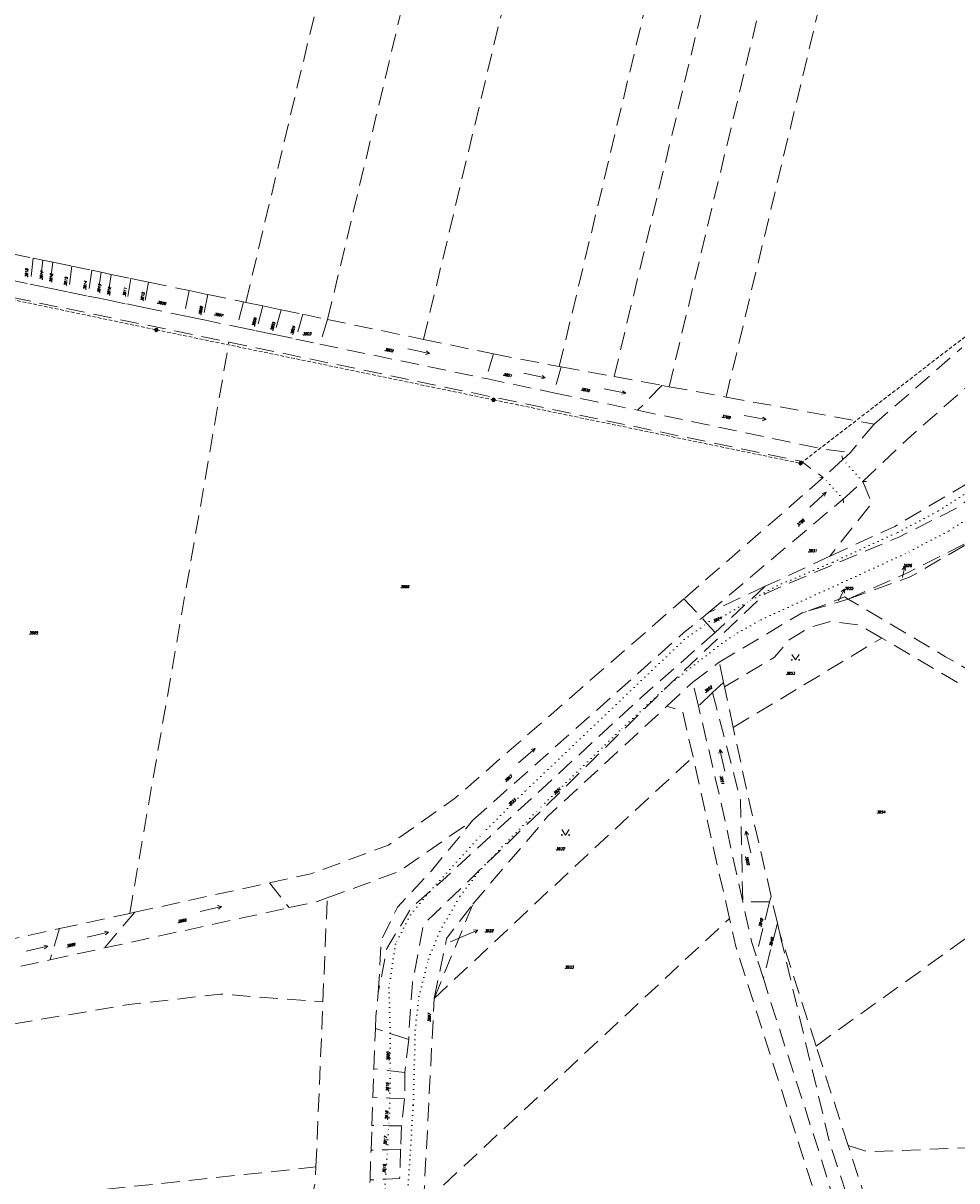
# Model space of a CAD drawing. Header units: metres. Extents: x -626722 to -621116, y -1178216 to -1174550.
# Tile 57 of 86: x -623183 to -622928, y -1177788 to -1177473. Entities that reach past the tile are written whole.
import ezdxf
from ezdxf.enums import TextEntityAlignment as Align

# ---------------------------------------------------------------- set-up
doc = ezdxf.new("R2010")
doc.units = ezdxf.units.M
doc.header["$MEASUREMENT"] = 0
doc.linetypes.add('DASHEDX2', pattern=[1.5, 1, -0.5])
doc.linetypes.add('DOT', pattern=[0.25, 0, -0.25])
doc.layers.add('8_kat_KN_Elektřina', color=172, linetype='DASHEDX2')
for name, color, linetype, lineweight in [('8_kat_KN_Hranice parcel', 200, 'DASHEDX2', 25), ('8_kat_KN_PČ popisy', 210, 'Continuous', 0), ('8_kat_KN_Slučkové čáry', 200, 'DOT', 25), ('8_kat_KN_Značky kultur', 7, 'Continuous', 0), ('8_kat_KN_Čísla parcel', 200, 'Continuous', 25)]:
    doc.layers.add(name, color=color, linetype=linetype, lineweight=lineweight)
doc.styles.add('Style-ITALICS', font='ITALICS.shx')

# ---------------------------------------------------------------- blocks, each defined once
blk = doc.blocks.new('1029_81')
at = {"layer": '8_kat_KN_PČ popisy', "color": 6, "linetype": 'Continuous', "lineweight": 0}
for p, q in [((0, 0), (2.76, 1.17)), ((2.76, 1.17), (1.64, 1.24)), ((2.76, 1.17), (2.04, 0.32))]:
    blk.add_line(p, q, dxfattribs=at)
blk = doc.blocks.new('1029_144')
at = {"layer": '8_kat_KN_PČ popisy', "color": 6, "linetype": 'Continuous', "lineweight": 0}
for p, q in [((0, 0), (1.36, 2.67)), ((1.36, 2.67), (0.46, 2.01)), ((1.36, 2.67), (1.35, 1.55))]:
    blk.add_line(p, q, dxfattribs=at)
blk = doc.blocks.new('1029_174')
at = {"layer": '8_kat_KN_PČ popisy', "color": 6, "linetype": 'Continuous', "lineweight": 0}
for p, q in [((0.62, 2.93), (-0.07, 2.06)), ((0, 0), (0.62, 2.93)), ((0.62, 2.93), (0.91, 1.85))]:
    blk.add_line(p, q, dxfattribs=at)
blk = doc.blocks.new('8.02_39')
at = {"layer": '8_kat_KN_Značky kultur', "color": 7, "linetype": 'Continuous', "lineweight": 13}
for p, q in [((-0.67, 2.94), (-0.94, 1.88)), ((0.68, -2.9), (-0.67, 2.94)), ((-0.67, 2.94), (0.04, 2.1))]:
    blk.add_line(p, q, dxfattribs=at)
blk = doc.blocks.new('3.14')
at = {"layer": '8_kat_KN_Značky kultur', "color": 7, "linetype": 'Continuous', "lineweight": 13, "flags": 128}
blk.add_lwpolyline([(-1, 1.5), (0, 0), (1, 1.5)], dxfattribs=at)
at = {"layer": '8_kat_KN_Značky kultur', "color": 7, "linetype": 'Continuous', "lineweight": 13}
for centre in [(-1, 0), (1, 0)]:
    blk.add_circle(centre, 0.1, dxfattribs=at)
blk = doc.blocks.new('8.02_44')
at = {"layer": '8_kat_KN_Značky kultur', "color": 7, "linetype": 'Continuous', "lineweight": 13}
for p, q in [((-2.18, -2.04), (2.21, 2.05)), ((2.21, 2.05), (1.16, 1.75)), ((2.21, 2.05), (1.84, 1.02))]:
    blk.add_line(p, q, dxfattribs=at)
blk = doc.blocks.new('8.02_45')
at = {"layer": '8_kat_KN_Značky kultur', "color": 7, "linetype": 'Continuous', "lineweight": 13}
for p, q in [((-2.94, 0.51), (2.97, -0.53)), ((2.97, -0.53), (2.1, 0.13)), ((2.97, -0.53), (1.92, -0.86))]:
    blk.add_line(p, q, dxfattribs=at)
blk = doc.blocks.new('8.02_1')
at = {"layer": '8_kat_KN_Značky kultur', "color": 7, "linetype": 'Continuous', "lineweight": 13}
for p, q in [((-2.92, 0.61), (2.95, -0.64)), ((2.95, -0.64), (2.1, 0.06)), ((2.95, -0.64), (1.89, -0.92))]:
    blk.add_line(p, q, dxfattribs=at)
blk = doc.blocks.new('8.02_47')
at = {"layer": '8_kat_KN_Značky kultur', "color": 7, "linetype": 'Continuous', "lineweight": 13}
for p, q in [((-2.25, -1.96), (2.28, 1.97)), ((2.28, 1.97), (1.22, 1.71)), ((2.28, 1.97), (1.87, 0.95))]:
    blk.add_line(p, q, dxfattribs=at)
blk = doc.blocks.new('8.02_42')
at = {"layer": '8_kat_KN_Značky kultur', "color": 7, "linetype": 'Continuous', "lineweight": 13}
for p, q in [((-2.9, -0.68), (2.94, 0.67)), ((2.94, 0.67), (1.88, 0.94)), ((2.94, 0.67), (2.1, -0.04))]:
    blk.add_line(p, q, dxfattribs=at)
blk = doc.blocks.new('4.20_1')
at = {"layer": '8_kat_KN_Slučkové čáry', "color": 7, "linetype": 'Continuous', "lineweight": 0}
blk.add_line((1, 0), (0, 0), dxfattribs=at)
blk = doc.blocks.new('4.20_9')
at = {"layer": '8_kat_KN_Slučkové čáry', "color": 7, "linetype": 'Continuous', "lineweight": 0}
blk.add_line((-0.99, -0.12), (0, 0), dxfattribs=at)
blk = doc.blocks.new('4.20_11')
at = {"layer": '8_kat_KN_Slučkové čáry', "color": 7, "linetype": 'Continuous', "lineweight": 0}
blk.add_line((-0.31, 0.95), (0, 0), dxfattribs=at)
blk = doc.blocks.new('4.20_14')
at = {"layer": '8_kat_KN_Slučkové čáry', "color": 7, "linetype": 'Continuous', "lineweight": 0}
blk.add_line((0.09, -1), (0, 0), dxfattribs=at)
blk = doc.blocks.new('6.01')
at = {"layer": '8_kat_KN_Elektřina', "color": 7, "linetype": 'Continuous', "lineweight": 13}
for radius in [0.5, 0.4, 0.3, 0.2, 0.1]:
    blk.add_circle((0, 0), radius, dxfattribs=at)

msp = doc.modelspace()

# ---------------------------------------------------------------- linework, layer by layer
at = {"layer": '8_kat_KN_Elektřina', "lineweight": 13}
for p, q in [((-623209.38, -1177543.09), (-623146.5, -1177556.31)), ((-622971.03, -1177592.66), (-622906.35, -1177542.87)), ((-623146.5, -1177556.31), (-623054.67, -1177575.37)), ((-623054.67, -1177575.37), (-622971.03, -1177592.66))]:
    msp.add_line(p, q, dxfattribs=at)
at = {"layer": '8_kat_KN_Hranice parcel', "lineweight": 13, "ltscale": 5}
for p, q in [((-623185.84, -1177535.56), (-623180.07, -1177536.76)), ((-623180.07, -1177536.76), (-623180.82, -1177543.87)), ((-623180.07, -1177536.76), (-623177.42, -1177537.32)), ((-623177.42, -1177537.32), (-623178.23, -1177544.4)), ((-623177.42, -1177537.32), (-623174.67, -1177537.89)), ((-623174.67, -1177537.89), (-623175.57, -1177544.95)), ((-623174.67, -1177537.89), (-623169.53, -1177538.96)), ((-623169.53, -1177538.96), (-623170.42, -1177546)), ((-623169.53, -1177538.96), (-623164.09, -1177540.09)), ((-623186.53, -1177542.7), (-623180.82, -1177543.87)), ((-623164.09, -1177540.09), (-623165.12, -1177547.09)), ((-623164.09, -1177540.09), (-623161.5, -1177540.63)), ((-623161.5, -1177540.63), (-623162.54, -1177547.62)), ((-623161.5, -1177540.63), (-623158.77, -1177541.2)), ((-623158.77, -1177541.2), (-623159.88, -1177548.17)), ((-623158.77, -1177541.2), (-623153.41, -1177542.31)), ((-623153.41, -1177542.31), (-623154.56, -1177549.26)), ((-623153.41, -1177542.31), (-623148.62, -1177543.31)), ((-623180.82, -1177543.87), (-623178.23, -1177544.4)), ((-623178.23, -1177544.4), (-623175.57, -1177544.95)), ((-623175.57, -1177544.95), (-623170.42, -1177546)), ((-623148.62, -1177543.31), (-623149.88, -1177550.22)), ((-623148.62, -1177543.31), (-623137.54, -1177545.62)), ((-623137.54, -1177545.62), (-623138.94, -1177552.48)), ((-623137.54, -1177545.62), (-623132.43, -1177546.68)), ((-623170.42, -1177546), (-623165.12, -1177547.09)), ((-623165.12, -1177547.09), (-623162.54, -1177547.62)), ((-623162.54, -1177547.62), (-623159.88, -1177548.17)), ((-623159.88, -1177548.17), (-623154.56, -1177549.26)), ((-623132.43, -1177546.68), (-623133.94, -1177553.52)), ((-623132.43, -1177546.68), (-623122.78, -1177548.69)), ((-623122.78, -1177548.69), (-623124.5, -1177555.48)), ((-623122.78, -1177548.69), (-623122.15, -1177548.82)), ((-623122.15, -1177548.82), (-623117.45, -1177549.8)), ((-623154.56, -1177549.26), (-623149.88, -1177550.22)), ((-623117.45, -1177549.8), (-623119.3, -1177556.57)), ((-623117.45, -1177549.8), (-623112.48, -1177550.83)), ((-623112.48, -1177550.83), (-623114.36, -1177557.59)), ((-623112.48, -1177550.83), (-623106.57, -1177552.06)), ((-623106.57, -1177552.06), (-623108.55, -1177558.8)), ((-623106.57, -1177552.06), (-623099.85, -1177553.46)), ((-623138.94, -1177552.48), (-623133.94, -1177553.52)), ((-623133.94, -1177553.52), (-623124.5, -1177555.48)), ((-623099.85, -1177553.46), (-623101.95, -1177560.18)), ((-623099.85, -1177553.46), (-623073.72, -1177558.9)), ((-623124.5, -1177555.48), (-623119.3, -1177556.57)), ((-623119.3, -1177556.57), (-623114.36, -1177557.59)), ((-623114.36, -1177557.59), (-623108.55, -1177558.8)), ((-623153.76, -1177715.26), (-623126.73, -1177559.64)), ((-623108.55, -1177558.8), (-623101.95, -1177560.18)), ((-623101.95, -1177560.18), (-623056.68, -1177569.6)), ((-623073.72, -1177558.9), (-623054.65, -1177562.87)), ((-622951.04, -1177581.99), (-622927.13, -1177561.23)), ((-623054.65, -1177562.87), (-623056.68, -1177569.6)), ((-623054.65, -1177562.87), (-623036.75, -1177566.32)), ((-623036.24, -1177566.41), (-623038.31, -1177573.43)), ((-623036.75, -1177566.32), (-623036.24, -1177566.41)), ((-623036.24, -1177566.41), (-623021.81, -1177569.05)), ((-623056.68, -1177569.6), (-623038.31, -1177573.43)), ((-623021.81, -1177569.05), (-623008.82, -1177571.43)), ((-623038.31, -1177573.43), (-623015.42, -1177578.21)), ((-623008.82, -1177571.43), (-623015.42, -1177578.21)), ((-623008.82, -1177571.43), (-623006.83, -1177571.79)), ((-623006.83, -1177571.79), (-622991.36, -1177574.62)), ((-622991.36, -1177574.62), (-622951.04, -1177581.99)), ((-622951.04, -1177581.99), (-622957.49, -1177589.72)), ((-622957.49, -1177589.72), (-622959.53, -1177591.61)), ((-622959.53, -1177591.61), (-622964.86, -1177596.53)), ((-622964.86, -1177596.53), (-623002.82, -1177629.58)), ((-622959.48, -1177602.42), (-622954.11, -1177597.6)), ((-622996.22, -1177633.42), (-622959.48, -1177602.42)), ((-622963.04, -1177617.93), (-622980.69, -1177626.17)), ((-622980.69, -1177626.17), (-622996.22, -1177633.42)), ((-623002.82, -1177629.58), (-622997.94, -1177634.8)), ((-622968.93, -1177632.88), (-622958.08, -1177629.65)), ((-622997.94, -1177634.8), (-622996.22, -1177633.42)), ((-622989.4, -1177664.6), (-622948.93, -1177640.26)), ((-622992.02, -1177652.38), (-622993.21, -1177646.86)), ((-623007.49, -1177658.84), (-623000.38, -1177652.26)), ((-622998.85, -1177658.79), (-623000.38, -1177652.26)), ((-622992.02, -1177652.38), (-622995.01, -1177655.08)), ((-622991.76, -1177653.57), (-622992.02, -1177652.38)), ((-622995.01, -1177655.08), (-622998.85, -1177658.79)), ((-622989.4, -1177664.6), (-622991.76, -1177653.57)), ((-622990.43, -1177716.65), (-623000.34, -1177672.66)), ((-622966.85, -1177751.39), (-622882.04, -1177690.43)), ((-623152.36, -1177714.95), (-623115.69, -1177706.94)), ((-623115.69, -1177706.94), (-623110.32, -1177713.7)), ((-623101.14, -1177739.36), (-623099.95, -1177711.02)), ((-623070.83, -1177738.43), (-623060.32, -1177712.76)), ((-622979.53, -1177712.12), (-622986.79, -1177712.12)), ((-622979.53, -1177712.12), (-622983.17, -1177726.83)), ((-622979.07, -1177710.63), (-622979.53, -1177712.12)), ((-622977.38, -1177717.96), (-622979.07, -1177710.63)), ((-623172.83, -1177719.42), (-623153.76, -1177715.26)), ((-623160.62, -1177724.69), (-623110.32, -1177713.7)), ((-623152.36, -1177714.95), (-623160.62, -1177724.69)), ((-623153.76, -1177715.26), (-623152.36, -1177714.95)), ((-623188.71, -1177722.89), (-623172.83, -1177719.42)), ((-623172.83, -1177719.42), (-623175.41, -1177727.92)), ((-623073.76, -1177794.37), (-622990.43, -1177716.65)), ((-622977.38, -1177717.96), (-622981.19, -1177733.02)), ((-622976.8, -1177720.47), (-622977.38, -1177717.96)), ((-622966.85, -1177751.39), (-622976.8, -1177720.47)), ((-623175.41, -1177727.92), (-623160.62, -1177724.69)), ((-623190.76, -1177731.27), (-623175.41, -1177727.92)), ((-622981.19, -1177733.02), (-622983.17, -1177726.83)), ((-623103.03, -1177784.33), (-623101.14, -1177739.36)), ((-623087.24, -1177757.6), (-623086.85, -1177746.64)), ((-623077.77, -1177749.63), (-623078.8, -1177758.57)), ((-622958.08, -1177778.51), (-622966.85, -1177751.39)), ((-623087.51, -1177765.35), (-623087.24, -1177757.6)), ((-623078.8, -1177758.57), (-623078.89, -1177765.82)), ((-623087.78, -1177773.02), (-623087.51, -1177765.35)), ((-623078.89, -1177765.82), (-623079.74, -1177773.17)), ((-623088.03, -1177779.79), (-623087.78, -1177773.02)), ((-623079.74, -1177773.17), (-623079.96, -1177779.53)), ((-623088.31, -1177787.86), (-623088.03, -1177779.79))]:
    msp.add_line(p, q, dxfattribs=at)
at = {"layer": '8_kat_KN_Hranice parcel', "lineweight": 13, "ltscale": 5, "flags": 128}
for points in [[(-623099.85, -1177553.46), (-623072.86, -1177440.43), (-623045.85, -1177327.4)], [(-623073.72, -1177558.9), (-623046.75, -1177446.02), (-623019.78, -1177333.15)], [(-623122.15, -1177548.82), (-623097.62, -1177446.17), (-623073.1, -1177343.51)], [(-623036.75, -1177566.32), (-623009.86, -1177453.8), (-622982.98, -1177341.28)], [(-623021.81, -1177569.05), (-622994.99, -1177456.82), (-622968.17, -1177344.58)], [(-623006.83, -1177571.79), (-622980.08, -1177459.84), (-622953.33, -1177347.88)], [(-622991.36, -1177574.62), (-622964.68, -1177462.96), (-622938, -1177351.29)], [(-622839.61, -1177504.5), (-622858.7, -1177530.34), (-622874.52, -1177551.75), (-622890.45, -1177572.86), (-622921.58, -1177599.48), (-622928.44, -1177604.84), (-622944.33, -1177612.79), (-622975.32, -1177625.84), (-622980.7, -1177628.18), (-623006.87, -1177652.96), (-623040.35, -1177685.99), (-623057.93, -1177703), (-623073.78, -1177718.34), (-623076.75, -1177734.14), (-623077.61, -1177746.42), (-623077.77, -1177749.63)], [(-622839.61, -1177504.5), (-622847.39, -1177513.28), (-622876.1, -1177550.49), (-622897.11, -1177575.26), (-622921.56, -1177595.81), (-622945.4, -1177609.85), (-622963.04, -1177617.93)], [(-623200.31, -1177544.46), (-623182.99, -1177548.02), (-623126.73, -1177559.64)], [(-623149.88, -1177550.22), (-623141.53, -1177551.94), (-623138.94, -1177552.48)], [(-623126.73, -1177559.64), (-622970.92, -1177592.1), (-622964.86, -1177596.53)], [(-622954.11, -1177597.6), (-622940.96, -1177585.19), (-622921.09, -1177567.71)], [(-623015.42, -1177578.21), (-622964.11, -1177588.92), (-622957.49, -1177589.72)], [(-622954.11, -1177597.6), (-622951.64, -1177603.5), (-622963.04, -1177617.93)], [(-622958.08, -1177629.65), (-622941.23, -1177623.62), (-622921.15, -1177611.99)], [(-622958.08, -1177629.65), (-622941.95, -1177622.46), (-622921.15, -1177611.99)], [(-622980.69, -1177626.17), (-622985.07, -1177630.2), (-622994.29, -1177638.71)], [(-623115.69, -1177706.94), (-623104.4, -1177704.47), (-623083.24, -1177696.66), (-623065.42, -1177684.08), (-623002.82, -1177629.58)], [(-622968.93, -1177632.88), (-622959.07, -1177629.07), (-622958.08, -1177629.65)], [(-622922.95, -1177650.34), (-622931.54, -1177645.34), (-622958.08, -1177629.65)], [(-622993.21, -1177646.86), (-622970.63, -1177633.39), (-622968.93, -1177632.88)], [(-623060.27, -1177689.87), (-623002.82, -1177638.74), (-622997.94, -1177634.8)], [(-622994.29, -1177638.71), (-622996.58, -1177636.26), (-622997.94, -1177634.8)], [(-622948.93, -1177640.26), (-622955.02, -1177636.69), (-622962.91, -1177635.78), (-622968.32, -1177637.25), (-622974.15, -1177640.73), (-622978.11, -1177645.43), (-622991.76, -1177653.57)], [(-622994.29, -1177638.71), (-623014.35, -1177656.37), (-623068.55, -1177706.26), (-623071.98, -1177709.28), (-623076.99, -1177713.69), (-623083.73, -1177724.79), (-623086.05, -1177736.83)], [(-622882.04, -1177690.43), (-622925.84, -1177653.79), (-622948.93, -1177640.26)], [(-623000.38, -1177652.26), (-622996.36, -1177649.23), (-622993.21, -1177646.86)], [(-622995.01, -1177655.08), (-622987.41, -1177684.34), (-622986.79, -1177712.12)], [(-623060.32, -1177712.76), (-623039.85, -1177688.78), (-623007.49, -1177658.84)], [(-623000.34, -1177672.66), (-623003.16, -1177660.15), (-623007.49, -1177658.84)], [(-622986.79, -1177712.12), (-622993, -1177683.81), (-622998.85, -1177658.79)], [(-622979.07, -1177710.63), (-622985.6, -1177682.27), (-622989.4, -1177664.6)], [(-623070.83, -1177738.43), (-623029.02, -1177699.19), (-623000.34, -1177672.66)], [(-623099.95, -1177711.02), (-623080.58, -1177703.94), (-623060.27, -1177689.87)], [(-623086.05, -1177736.83), (-623085.24, -1177722.51), (-623080.83, -1177713.57), (-623071.59, -1177703.66), (-623060.27, -1177689.87)], [(-623110.32, -1177713.7), (-623102.74, -1177712.04), (-623099.95, -1177711.02)], [(-623070.83, -1177738.43), (-623067.44, -1177722.06), (-623060.32, -1177712.76)], [(-622983.17, -1177726.83), (-622984.42, -1177722.93), (-622986.79, -1177712.12)], [(-622965.63, -1177796.55), (-622976.96, -1177761.08), (-622988.7, -1177724.3), (-622990.43, -1177716.65)], [(-622958.08, -1177778.51), (-622952.75, -1177780.19), (-622923.18, -1177779.04), (-622907.65, -1177779.63), (-622889.55, -1177779.84), (-622872.39, -1177766.35), (-622857.96, -1177741.29), (-622849.33, -1177717.8)], [(-622929.86, -1177860.58), (-622943.44, -1177833.6), (-622955.24, -1177802.1), (-622963.1, -1177777.7), (-622967.93, -1177757.75), (-622976.8, -1177720.47)], [(-622936.41, -1177864.9), (-622948.01, -1177835.63), (-622957.23, -1177808.88), (-622965.94, -1177780.46), (-622973.83, -1177756.03), (-622981.19, -1177733.02)], [(-623367.74, -1177784.23), (-623344.02, -1177782.52), (-623299.76, -1177776.28), (-623275.31, -1177768.57), (-623252.21, -1177758.85), (-623197.37, -1177747.39), (-623153.95, -1177740.1), (-623128.98, -1177737.24), (-623101.14, -1177739.36)], [(-623086.85, -1177746.64), (-623086.73, -1177743.37), (-623086.05, -1177736.83)], [(-623073.76, -1177794.37), (-623073.71, -1177794.13), (-623070.83, -1177738.43)], [(-623077.77, -1177749.63), (-623082.8, -1177747.97), (-623086.85, -1177746.64)], [(-623078.8, -1177758.57), (-623082.84, -1177758.11), (-623087.24, -1177757.6)], [(-623078.89, -1177765.82), (-623082.87, -1177765.6), (-623087.51, -1177765.35)], [(-623079.74, -1177773.17), (-623083.18, -1177773.11), (-623087.78, -1177773.02)], [(-622911.3, -1177898.38), (-622940.7, -1177832.38), (-622958.08, -1177778.51)], [(-623079.96, -1177779.53), (-623080.24, -1177787.45), (-623084.05, -1177787.64), (-623088.31, -1177787.86)], [(-623079.96, -1177779.53), (-623083.58, -1177779.65), (-623088.03, -1177779.79)], [(-623361.36, -1177811.82), (-623232.19, -1177798.08), (-623103.03, -1177784.33)], [(-623119.43, -1177843.92), (-623111.57, -1177826.47), (-623103.21, -1177788.6), (-623103.03, -1177784.33)], [(-623090.54, -1177803.37), (-623088.43, -1177791.15), (-623088.31, -1177787.86)]]:
    msp.add_lwpolyline(points, dxfattribs=at)
at = {"layer": '8_kat_KN_PČ popisy', "lineweight": 0}
for p, q in [((-622943.29, -1177623.8), (-622943.27, -1177623.68)), ((-622960.72, -1177630.15), (-622960.43, -1177629.58)), ((-623066.43, -1177723.01), (-623061.72, -1177720.99))]:
    msp.add_line(p, q, dxfattribs=at)
at = {"layer": '8_kat_KN_Slučkové čáry', "lineweight": 0, "ltscale": 5}
for p, q in [((-622954.11, -1177597.6), (-622959.53, -1177591.61)), ((-622959.48, -1177602.42), (-622964.86, -1177596.53)), ((-622933.49, -1177605.62), (-622922.2, -1177598.37)), ((-622944.57, -1177611.48), (-622933.49, -1177605.62)), ((-622919.17, -1177603.61), (-622930.75, -1177611.11)), ((-622962.22, -1177619.58), (-622944.57, -1177611.48)), ((-622930.75, -1177611.11), (-622941.76, -1177616.93)), ((-622981.81, -1177635.28), (-622941.76, -1177616.93)), ((-622977.45, -1177626.03), (-622962.22, -1177619.58)), ((-622977.45, -1177626.03), (-622985.07, -1177630.2)), ((-622993.75, -1177635.28), (-622985.07, -1177630.2)), ((-623002.72, -1177640.69), (-622996.58, -1177636.26)), ((-622995.91, -1177635.79), (-622996.58, -1177636.26)), ((-622995.91, -1177635.79), (-622993.75, -1177635.28)), ((-622988.27, -1177638.88), (-622981.81, -1177635.28)), ((-622992.53, -1177641.75), (-622988.27, -1177638.88)), ((-623002.72, -1177640.69), (-623046.04, -1177681.97)), ((-622992.53, -1177641.75), (-623006.87, -1177652.96)), ((-623006.87, -1177652.96), (-623020.35, -1177665.56)), ((-623020.35, -1177665.56), (-623042.14, -1177686.66)), ((-623046.04, -1177681.97), (-623057.6, -1177693.41)), ((-623057.93, -1177703), (-623042.14, -1177686.66)), ((-623071.98, -1177709.28), (-623057.6, -1177693.41)), ((-623063.78, -1177710.56), (-623057.93, -1177703)), ((-623077.31, -1177715.67), (-623071.98, -1177709.28)), ((-623069.33, -1177720.22), (-623063.78, -1177710.56)), ((-623077.31, -1177715.67), (-623081.36, -1177723.61)), ((-623072.41, -1177727.74), (-623069.33, -1177720.22)), ((-623081.36, -1177723.61), (-623083.16, -1177735.54)), ((-623074.98, -1177737.93), (-623072.41, -1177727.74)), ((-623083.16, -1177735.54), (-623082.8, -1177747.97)), ((-623076, -1177747.03), (-623074.98, -1177737.93)), ((-623076, -1177747.03), (-623076.55, -1177767.61)), ((-623082.8, -1177747.97), (-623082.84, -1177758.11)), ((-623082.87, -1177765.6), (-623082.84, -1177758.11)), ((-623082.87, -1177765.6), (-623083.18, -1177773.11)), ((-623076.55, -1177767.61), (-623078.13, -1177793.36)), ((-623083.58, -1177779.65), (-623083.18, -1177773.11)), ((-623084.05, -1177787.64), (-623083.58, -1177779.65)), ((-623084.3, -1177791.75), (-623084.05, -1177787.64))]:
    msp.add_line(p, q, dxfattribs=at)

# ---------------------------------------------------------------- block references
at = {"layer": '8_kat_KN_Elektřina', "lineweight": 13}
for p in [(-623146.5, -1177556.31), (-623054.67, -1177575.37), (-622971.03, -1177592.66)]:
    msp.add_blockref('6.01', p, dxfattribs=at)
at = {"layer": '8_kat_KN_PČ popisy', "lineweight": 0}
for name, p in [('1029_174', (-622943.27, -1177623.68)), ('1029_144', (-622960.43, -1177629.58)), ('1029_81', (-623061.72, -1177720.99))]:
    msp.add_blockref(name, p, dxfattribs=at)
at = {"layer": '8_kat_KN_Slučkové čáry', "lineweight": 0}
for name, p in [('4.20_11', (-622959.53, -1177591.61)), ('4.20_9', (-622964.86, -1177596.53)), ('4.20_1', (-622954.11, -1177597.6)), ('4.20_14', (-622959.48, -1177602.42))]:
    msp.add_blockref(name, p, dxfattribs=at)
at = {"layer": '8_kat_KN_Značky kultur', "lineweight": 13}
for name, p in [('8.02_1', (-623075.05, -1177562.11)), ('8.02_1', (-623043.54, -1177568.76)), ('8.02_1', (-623021.61, -1177572.95)), ('8.02_45', (-622983.43, -1177580.19)), ('8.02_44', (-622966.33, -1177602.6)), ('3.14', (-622972.43, -1177646.21)), ('8.02_47', (-623045.62, -1177672.3)), ('8.02_39', (-622992.34, -1177673.59)), ('3.14', (-623035.09, -1177693.91)), ('8.02_39', (-622985.26, -1177695.83)), ('8.02_42', (-623131.69, -1177714.09)), ('8.02_42', (-623162.47, -1177721.02)), ('8.02_42', (-623179.03, -1177724.84))]:
    msp.add_blockref(name, p, dxfattribs=at)

# ---------------------------------------------------------------- texts
at = {"layer": '8_kat_KN_Čísla parcel', "lineweight": 0, "style": 'Style-ITALICS'}
for s, rotation, p in [('3818', 86, (-623181.552, -1177542.039)), ('3817', 83, (-623177.556, -1177542.733)), ('3816', 83, (-623174.966, -1177543.483)), ('3815', 83, (-623170.966, -1177544.373)), ('3814', 83, (-623165.686, -1177545.443)), ('3813', 81, (-623161.9, -1177546.342)), ('3812', 81, (-623159.24, -1177547.042)), ('3811', 81, (-623154.91, -1177547.252)), ('3810', 81, (-623150.08, -1177548.562)), ('3809', 348, (-623146.316, -1177549.071)), ('3808', 78, (-623134.328, -1177552.346)), ('3807', 348, (-623130.776, -1177552.271)), ('3806', 76, (-623119.775, -1177555.445)), ('3805', 74, (-623114.792, -1177556.644)), ('3804', 74, (-623109.292, -1177557.684)), ('3802', 348, (-623084.376, -1177561.931)), ('3801', 347, (-623052.141, -1177568.688)), ('3800', 347, (-623030.961, -1177572.708)), ('3799', 349, (-622992.582, -1177580.144)), ('3798', 42, (-622971.721, -1177609.931)), ('3924', 24, (-622994.714, -1177636.046)), ('3952', 37, (-622996.948, -1177655.208)), ('3867', 40, (-623051.333, -1177679.531)), ('3951', 282, (-622993.041, -1177677.766)), ('3921', 42, (-623038.011, -1177683.031)), ('3923', 41, (-623050.312, -1177686.041)), ('3950', 282, (-622986.121, -1177699.756)), ('3868', 12, (-623140.663, -1177717.881)), ('3949', 76, (-622981.815, -1177719.065)), ('3948', 76, (-622978.925, -1177724.295)), ('3869', 12, (-623170.903, -1177724.511)), ('3897', 88, (-623071.85, -1177744.879)), ('3920', 89, (-623083.05, -1177755.404)), ('3919', 89, (-623083.23, -1177763.804)), ('3918', 87, (-623083.481, -1177771.504)), ('3917', 86, (-623083.882, -1177778.399)), ('3916', 86, (-623084.162, -1177786.059))]:
    msp.add_text(s, height=0.7, rotation=rotation, dxfattribs=at).set_placement(p)
for s, p in [('3803', (-623106.7, -1177557.72)), ('3931', (-622969.04, -1177616.84)), ('3866', (-623080.08, -1177626.62)), ('3865', (-623181.18, -1177639.22)), ('3953', (-622975.05, -1177650.21)), ('3954', (-622950.36, -1177688)), ('3932', (-623037.71, -1177698.02)), ('3933', (-623035.28, -1177730.25))]:
    msp.add_text(s, height=0.7, dxfattribs=at).set_placement(p)
for s, p in [('3926', (-622941.993, -1177620.87)), ('3925', (-622957.936, -1177627.09)), ('3922', (-623055.909, -1177720.37))]:
    msp.add_text(s, height=0.7, dxfattribs=at).set_placement(p, align=Align.CENTER)

doc.saveas('drawing.dxf')
